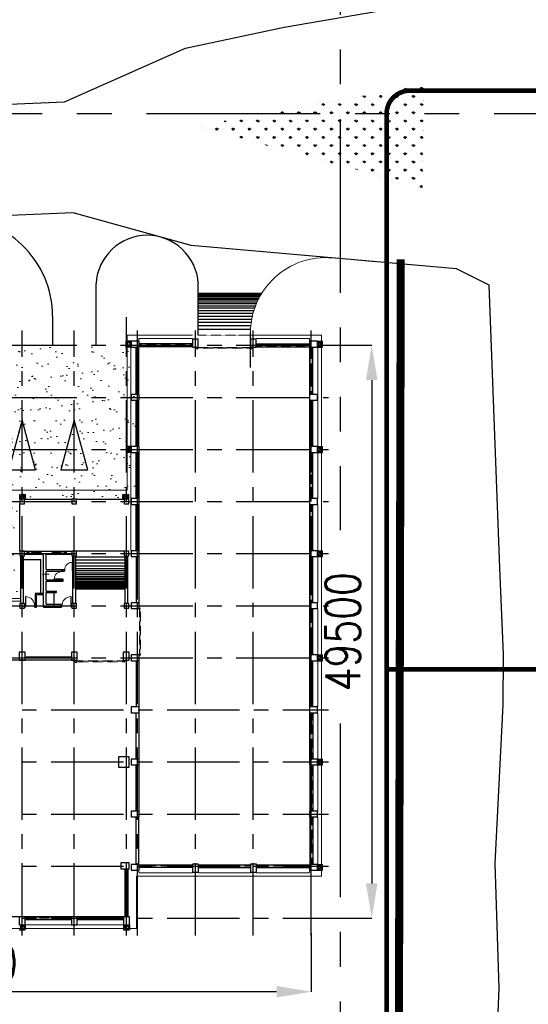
# Model space of a CAD drawing. Header units: inches. Extents: x -4968858 to -265257, y -220693 to 1871410.
# Tile 12 of 256: x -2134105 to -2090212, y 867905 to 952974. Entities that reach past the tile are written whole.
import ezdxf

# ---------------------------------------------------------------- set-up
doc = ezdxf.new("R2010")
doc.units = ezdxf.units.IN
doc.header["$MEASUREMENT"] = 0
doc.header["$PDSIZE"] = 0.25
for name, pattern in [('CENTERX2', [4, 2.5, -0.5, 0.5, -0.5]), ('CONTINOUS', [0]), ('DASHED', [0.75, 0.5, -0.25]), ('HIDDEN', [0.375, 0.25, -0.125]), ('PHANTOM', [2.5, 1.25, -0.25, 0.25, -0.25, 0.25, -0.25])]:
    doc.linetypes.add(name, pattern=pattern)
for name, color, linetype, lineweight in [('CHAJJA', 2, 'DASHED', 13), ('COLUMN', 5, 'Continuous', 25), ('DOOR', 9, 'Continuous', 0), ('fg', 6, 'HIDDEN', 13), ('GLEZING', 131, 'Continuous', 13), ('P', 250, 'Continuous', 100), ('plinth protection wall', 106, 'Continuous', 9), ('RS', 9, 'HIDDEN', 0), ('RWDP', 8, 'Continuous', 13)]:
    doc.layers.add(name, color=color, linetype=linetype, lineweight=lineweight)
for name, color, linetype in [('DIM', 2, 'Continuous'), ('Existing Units', 253, 'Continuous'), ('Features', 8, 'Continuous'), ('garden', 84, 'Continuous'), ('GRID', 8, 'Continuous'), ('grid-20m', 53, 'Continuous'), ('HATCH', 9, 'Continuous'), ('RENF.', 6, 'Continuous'), ('WALL', 6, 'Continuous')]:
    doc.layers.add(name, color=color, linetype=linetype)
doc.styles.add('ROMANS', font='romans.shx', dxfattribs={"width": 0.8})
doc.styles.get("Standard").update_dxf_attribs({"font": 'romans.shx', "height": 1000})
doc.dimstyles.new('1-100', dxfattribs={"dimtxt": 300, "dimasz": 300, "dimexe": 100, "dimexo": 100, "dimgap": 100, "dimtad": 1, "dimdec": 0, "dimzin": 1, "dimdsep": 46, "dimtxsty": 'ROMANS', "dimcen": 300, "dimclrd": 1, "dimclre": 1, "dimclrt": 3, "dimadec": 0, "dimazin": 3, "dimtfac": 1, "dimtdec": 0, "dimtmove": 0, "dimatfit": 3, "dimfxl": 0, "dimfrac": 2, "dimtolj": 1, "dimtzin": 1, "dimlwd": 0, "dimlwe": 0, "dimarcsym": 0})
doc.dimstyles.get("Standard").update_dxf_attribs({"dimtxt": 0.18, "dimasz": 0.18, "dimexe": 0.18, "dimexo": 0.0625, "dimgap": 0.09, "dimtad": 0, "dimtih": 1, "dimtoh": 1, "dimdec": 4, "dimzin": 0, "dimdsep": 46, "dimtxsty": 'Standard', "dimcen": 0.09, "dimadec": 0, "dimazin": 0, "dimtfac": 1, "dimtdec": 4, "dimtofl": 0, "dimtmove": 0, "dimatfit": 3, "dimfxl": 0, "dimtolj": 1, "dimtzin": 0, "dimarcsym": 0})

# ---------------------------------------------------------------- blocks, each defined once
blk = doc.blocks.new('*D88')
at = {"color": 4, "linetype": 'ByBlock', "lineweight": -2}
for p, q in [((-2108248, 924844), (-2103723, 924844)), ((-2103723, 921844), (-2103723, 878344)), ((-2108248, 875344), (-2103723, 875344))]:
    blk.add_line(p, q, dxfattribs=at)
at = {"color": 4, "linetype": 'CONTINOUS', "lineweight": 15}
for points in [[(-2104223, 921844), (-2103223, 921844), (-2103723, 924844)], [(-2104223, 878344), (-2103223, 878344), (-2103723, 875344)]]:
    blk.add_solid(points, dxfattribs=at)
at = {"layer": 'Defpoints', "color": 0, "linetype": 'CONTINOUS', "lineweight": 15}
for p in [(-2108248, 924844), (-2108248, 875344), (-2103723, 875344)]:
    blk.add_point(p, dxfattribs=at)
at = {"color": 2, "linetype": 'CONTINOUS', "lineweight": 15, "insert": (-2106223, 900094), "char_height": 3000, "attachment_point": 5, "rotation": 90, "style": 'ROMANS'}
blk.add_mtext('\\A1;49500', dxfattribs=at)
blk = doc.blocks.new('*D89')
at = {"color": 4, "linetype": 'ByBlock', "lineweight": -2}
for p, q in [((-2169892, 874062), (-2169892, 868993)), ((-2108942, 874062), (-2108942, 868993)), ((-2111942, 868993), (-2166892, 868993))]:
    blk.add_line(p, q, dxfattribs=at)
at = {"color": 4, "linetype": 'CONTINOUS', "lineweight": 15}
for points in [[(-2166892, 869493), (-2166892, 868493), (-2169892, 868993)], [(-2111942, 869493), (-2111942, 868493), (-2108942, 868993)]]:
    blk.add_solid(points, dxfattribs=at)
at = {"layer": 'Defpoints', "color": 0, "linetype": 'CONTINOUS', "lineweight": 15}
for p in [(-2169892, 874062), (-2108942, 874062), (-2169892, 868993)]:
    blk.add_point(p, dxfattribs=at)
at = {"color": 2, "linetype": 'CONTINOUS', "lineweight": 15, "insert": (-2139417, 871493), "char_height": 3000, "attachment_point": 5, "style": 'ROMANS'}
blk.add_mtext('\\A1;60950', dxfattribs=at)
blk = doc.blocks.new('900')
for p, q in [((-900, 0), (-848, 0)), ((-900, 0), (-900, -103)), ((-848, -103), (-848, 0)), ((0, 0), (-52, 0)), ((-52, -103), (-52, 0)), ((0, 0), (0, -103)), ((-900, -103), (-848, -103)), ((-79, -52), (-79, -900)), ((-79, -52), (-52, -52)), ((0, -103), (-52, -103)), ((-52, -103), (-52, -900)), ((-52, -900), (-79, -900))]:
    blk.add_line(p, q)
at = {"extrusion": (0, 0, -1)}
blk.add_arc((72, -124), 776, 270.44329, 1.53223, dxfattribs=at)
blk = doc.blocks.new('A$C412216A9')
at = {"layer": 'Existing Units'}
for points in [[(-147696, 100037, 0), (-123784, 101038, 0), (-113360, 105657, 0), (-104852, 107499, 0), (-85358, 110850, 0), (-79117, 112129, 0), (-61889, 112962, 0), (-19951, 113029, 0), (9683, 113559, 0), (20094, 113664, 0), (37628, 113862, 0), (43734, 115964, 0), (46478, 116563, 0), (47455, 135324, 0), (47403, 145111, 0), (47100, 147410, 0), (39253, 156515, 0)], [(-86390, 21624, 0), (-86272, 24459, 0), (-86635, 35229, 0), (-85947, 48936, 0), (-85900, 53274, 0), (-86219, 60781, 0), (-87147, 85189, 0), (-89972, 86609, 0), (-112854, 88612, 0), (-123062, 91449, 0), (-146974, 90448, 0), (-174998, 90864, 0), (-208232, 91426, 0), (-224284, 91678, 0), (-237449, 91777, 0), (-248444, 90585, 0)]]:
    blk.add_polyline3d(points, dxfattribs=at)
blk = doc.blocks.new('A$C5FA00455')
at = {"layer": 'GLEZING'}
h = blk.add_hatch(dxfattribs=at)
h.set_pattern_fill('AR-SAND', color=256, scale=1000, angle=180, style=0)
h.set_pattern_definition([(217.5, (871918.1, 444928.8), (62.9934, -1926.8238), [0, -1520, 0, -1700, 0, -1625]), (187.5, (871918, 444928.8), (-1769.777, -2822.146), [0, -820, 0, -1370, 0, -525]), (147.5, (873148.1, 444928.8), (-3114.142, -5.659), [0, -500, 0, -1800, 0, -2350]), (137.5, (873148, 444928.8), (-3006.1266, -877.6756), [0, -250, 0, -1180, 0, -1350])])
h.paths.add_polyline_path([(59950, -125), (59950, -13150), (59250, -13150), (58800, -13150), (49900, -13150), (49900, -22275), (45750, -22275), (45750, -8860), (45400, -8875), (41350, -8875), (41350, -4275), (31900, -4275), (31900, -4725), (31900, -8875), (27850, -8775), (27400, -8775), (27400, -22275), (23250, -22275), (23350, -13275), (13625, -13275), (13625, -200)])
at = {"layer": 'HATCH'}
h = blk.add_hatch(dxfattribs=at)
h.set_pattern_fill('ANSI32', color=256, scale=500, angle=360, style=0)
h.set_pattern_definition([(45, (872043.1, 324510.16), (-132.58252, 132.58252), []), (45, (872131.48, 324510.16), (-132.58252, 132.58252), [])])
h.paths.add_polyline_path([(59525, -9250), (59160, -9250), (59160, -9135), (59275, -9135), (59525, -9135)])
h.paths.add_polyline_path([(59275, -9135), (59160, -9135), (59160, -8750), (59525, -8750), (59525, -8865), (59275, -8865)])
at = {"layer": 'CHAJJA', "ltscale": 75}
for p, q in [((64826, 575), (60200, 575)), ((60200, 350), (60200, 575)), ((64825, 525), (64825, 575)), ((70325, 575), (74924, 575)), ((70325, 575), (70325, 525)), ((74924, 350), (74924, 575)), ((59500, -150), (59500, -4500)), ((75650, -150), (75650, -4500)), ((59500, -4500), (59500, -8750)), ((75650, -4500), (75650, -8750)), ((59500, -9250), (59500, -13500)), ((75650, -9250), (75650, -13250)), ((59500, -13500), (59500, -17750)), ((75624, -13250), (75650, -13250)), ((75624, -13750), (75650, -13750)), ((75650, -13750), (75650, -17750)), ((59500, -17750), (59525, -17750)), ((75650, -18250), (75650, -22250)), ((75624, -22250), (75650, -22250)), ((75624, -22750), (75650, -22750)), ((75650, -22750), (75650, -26750)), ((75650, -27250), (75650, -31250)), ((75650, -31250), (75624, -31250)), ((75624, -31750), (75650, -31750)), ((75650, -35750), (75650, -31750)), ((75650, -40250), (75650, -36250)), ((75624, -40250), (75650, -40250)), ((75624, -40750), (75650, -40750)), ((75650, -44850), (75650, -40750)), ((60200, -45350), (60200, -45575)), ((64839, -45575), (60200, -45575)), ((64839, -45525), (64839, -45575)), ((65339, -45525), (65339, -45575)), ((65339, -45575), (69839, -45575)), ((69839, -45525), (69839, -45575)), ((70339, -45525), (70339, -45575)), ((70339, -45575), (74924, -45575)), ((74924, -45350), (74924, -45575)), ((50375, -50075), (54625, -50075)), ((54375, -50075), (58875, -50075))]:
    blk.add_line(p, q, dxfattribs=at)
at = {"layer": 'COLUMN'}
for points in [[(59525, -150), (60225, -150), (60225, 350), (59525, 350)], [(64825, 525), (64825, -175), (65325, -175), (65325, 525)], [(69825, 525), (69825, -175), (70325, -175), (70325, 525)], [(74924, -150), (75624, -150), (75624, 350), (74924, 350)], [(59525, -4750), (60225, -4750), (60225, -4250), (59525, -4250)], [(74924, -4750), (75624, -4750), (75624, -4250), (74924, -4250)], [(59525, -9250), (60225, -9250), (60225, -8750), (59525, -8750)], [(74924, -9250), (75624, -9250), (75624, -8750), (74924, -8750)], [(59525, -13750), (60225, -13750), (60225, -13250), (59525, -13250)], [(74924, -13750), (75624, -13750), (75624, -13250), (74924, -13250)], [(59525, -18250), (60225, -18250), (60225, -17750), (59525, -17750)], [(74924, -18250), (75624, -18250), (75624, -17750), (74924, -17750)], [(59525, -22750), (60225, -22750), (60225, -22250), (59525, -22250)], [(74924, -22750), (75624, -22750), (75624, -22250), (74924, -22250)], [(59525, -27250), (60225, -27250), (60225, -26750), (59525, -26750)], [(74924, -27250), (75624, -27250), (75624, -26750), (74924, -26750)], [(59525, -31750), (60225, -31750), (60225, -31250), (59525, -31250)], [(74924, -31750), (75624, -31750), (75624, -31250), (74924, -31250)], [(59525, -36250), (60225, -36250), (60225, -35750), (59525, -35750)], [(74924, -36250), (75624, -36250), (75624, -35750), (74924, -35750)], [(59525, -40750), (60225, -40750), (60225, -40250), (59525, -40250)], [(74924, -40750), (75624, -40750), (75624, -40250), (74924, -40250)], [(59525, -45350), (60225, -45350), (60225, -44850), (59525, -44850)], [(64839, -44825), (64839, -45525), (65339, -45525), (65339, -44825)], [(69839, -44825), (69839, -45525), (70339, -45525), (70339, -44825)], [(74924, -45350), (75624, -45350), (75624, -44850), (74924, -44850)]]:
    blk.add_lwpolyline(points, close=True, dxfattribs=at)
at = {"layer": 'DIM'}
for points in [[(49925, -13700), (50325, -13700), (50325, -13300), (49925, -13300)], [(54425, -13700), (54825, -13700), (54825, -13300), (54425, -13300)], [(58925, -13700), (59325, -13700), (59325, -13300), (58925, -13300)], [(49925, -18200), (50325, -18200), (50325, -17800), (49925, -17800)], [(54425, -18200), (54825, -18200), (54825, -17800), (54425, -17800)], [(58925, -18200), (59325, -18200), (59325, -17800), (58925, -17800)], [(49925, -22700), (50325, -22700), (50325, -22300), (49925, -22300)], [(54425, -22700), (54825, -22700), (54825, -22300), (54425, -22300)], [(58925, -22700), (59325, -22700), (59325, -22300), (58925, -22300)]]:
    blk.add_lwpolyline(points, close=True, dxfattribs=at)
at = {"layer": 'fg', "ltscale": 75}
for p, q in [((65325, 865), (69825, 865)), ((64825, 50), (60225, 50)), ((69825, 50), (69826, 50)), ((70326, 50), (74924, 50)), ((60025, -4250), (60025, -150)), ((60125, -4250), (60125, -150)), ((64825, -50), (60225, -50)), ((69825, -50), (69826, -50)), ((70326, -50), (74924, -50)), ((75025, -4250), (75025, -150)), ((75125, -4250), (75125, -150)), ((60025, -8750), (60025, -4750)), ((60125, -8750), (60125, -4750)), ((75025, -8750), (75025, -4750)), ((75125, -8750), (75125, -4750)), ((60025, -13250), (60025, -9250)), ((60125, -13250), (60125, -9250)), ((75025, -13250), (75025, -9250)), ((75125, -13250), (75125, -9250)), ((60025, -17750), (60025, -13750)), ((60125, -17750), (60125, -13750)), ((75025, -17750), (75025, -13750)), ((75125, -17750), (75125, -13750)), ((51755, -17911), (50555, -17911)), ((51755, -17951), (50555, -17951)), ((53950, -17911), (52750, -17911)), ((53950, -17951), (52750, -17951)), ((75025, -22250), (75025, -18250)), ((75125, -22250), (75125, -18250)), ((75025, -26750), (75025, -22750)), ((75125, -26750), (75125, -22750)), ((75025, -31250), (75025, -27250)), ((75125, -31250), (75125, -27250)), ((75025, -35750), (75025, -31750)), ((75125, -35750), (75125, -31750)), ((75025, -40250), (75025, -36250)), ((75125, -40250), (75125, -36250)), ((75025, -44850), (75025, -40750)), ((75125, -44850), (75125, -40750)), ((64825, -44950), (60242, -44950)), ((64825, -45050), (60242, -45050)), ((64839, -44950), (64825, -44950)), ((64839, -45050), (64825, -45050)), ((69825, -44950), (65339, -44950)), ((69825, -45050), (65339, -45050)), ((69325, -44950), (69839, -44950)), ((69325, -45050), (69839, -45050)), ((70339, -44950), (74924, -44950)), ((70339, -45050), (74924, -45050)), ((59100, -49375), (59100, -45225)), ((59200, -49375), (59200, -45225)), ((54325, -49450), (50375, -49450)), ((54325, -49550), (50375, -49550)), ((58875, -49450), (54925, -49450)), ((58875, -49550), (54925, -49550))]:
    blk.add_line(p, q, dxfattribs=at)
for points in [[(69960, -177), (65225, -177), (65225, -252), (69960, -252)], [(60252, -22725), (60252, -26775), (60328, -26775), (60328, -22725)], [(58975, -27262), (54775, -27262), (54775, -27337), (58975, -27337)]]:
    blk.add_lwpolyline(points, close=True, dxfattribs=at)
at = {"layer": 'GLEZING', "color": 1}
for p, q in [((50965, -17800), (51345, -18056)), ((51345, -17800), (50965, -18056)), ((53110, -17800), (53490, -18056)), ((53490, -17800), (53110, -18056))]:
    blk.add_line(p, q, dxfattribs=at)
at = {"layer": 'GLEZING'}
for p, q in [((54325, -49375), (54325, -49625)), ((54926, -49373), (54926, -49623))]:
    blk.add_line(p, q, dxfattribs=at)
at = {"layer": 'GLEZING', "color": 1}
for points in [[(51345, -17800), (50965, -17800), (50965, -18056), (51345, -18056)], [(53490, -17800), (53110, -17800), (53110, -18056), (53490, -18056)]]:
    blk.add_lwpolyline(points, close=True, dxfattribs=at)
at = {"layer": 'GRID', "linetype": 'CENTERX2', "ltscale": 2500}
for p, q in [((59125, -51000), (59125, 2433)), ((50125, -51000), (50125, 1281)), ((54625, -51000), (54625, 1281)), ((65075, -51000), (65075, 1281)), ((70075, -51000), (70075, 1281)), ((75075, -51000), (75075, 1281)), ((-1398, 0), (76575, 0)), ((-1398, -4500), (76575, -4500)), ((-1398, -9000), (76575, -9000)), ((-1398, -13500), (76575, -13500)), ((-1398, -18000), (76575, -18000)), ((-1398, -22500), (76575, -22500)), ((60075, -51000), (60075, -22175)), ((-1398, -27000), (76575, -27000)), ((12625, -31500), (76575, -31500)), ((12625, -36000), (76575, -36000)), ((12625, -40500), (76575, -40500)), ((12625, -45000), (76575, -45000)), ((12625, -49500), (76575, -49500))]:
    blk.add_line(p, q, dxfattribs=at)
at = {"layer": 'GRID', "linetype": 'ByBlock', "ltscale": 100}
blk.add_line((60075, -21975), (60075, 1281), dxfattribs=at)
at = {"layer": 'HATCH'}
for p, q in [((70781, 4465), (65325, 4465)), ((70727, 4375), (65325, 4375)), ((70675, 4285), (65325, 4285)), ((70603, 4155), (65325, 4155)), ((70535, 4025), (65325, 4025)), ((70470, 3895), (65325, 3895)), ((70396, 3735), (65325, 3735)), ((70327, 3575), (65325, 3575)), ((70251, 3385), (65325, 3385)), ((70182, 3195), (65325, 3195)), ((70107, 2965), (65325, 2965)), ((70042, 2735), (65325, 2735)), ((69978, 2475), (65325, 2475)), ((69926, 2215), (65325, 2215)), ((69885, 1955), (65325, 1955)), ((69853, 1670), (65325, 1670)), ((69832, 1370), (65325, 1370)), ((59300, -17775), (54850, -17775)), ((50250, -18506), (51725, -18506)), ((51725, -21453), (51725, -18506)), ((59102, -18305), (54750, -18305)), ((59000, -18565), (54750, -18565)), ((59000, -18825), (54750, -18825)), ((59000, -19085), (54750, -19085)), ((59000, -19305), (54750, -19305)), ((59000, -19495), (54750, -19495)), ((59000, -19685), (54750, -19685)), ((59000, -19845), (54750, -19845)), ((59000, -20005), (54750, -20005)), ((59000, -20135), (54750, -20135)), ((59000, -20265), (54750, -20265)), ((59000, -20395), (54750, -20395)), ((59000, -20485), (54750, -20485)), ((59000, -20575), (54750, -20575)), ((59000, -20665), (54750, -20665)), ((59000, -20755), (54750, -20755)), ((59000, -20815), (54750, -20815)), ((59000, -20875), (54750, -20875)), ((59000, -20935), (54750, -20935)), ((59000, -20995), (54750, -20995)), ((59000, -21035), (54750, -21035)), ((59000, -21075), (54750, -21075)), ((52900, -22490), (52900, -21365))]:
    blk.add_line(p, q, dxfattribs=at)
for points in [[(51281, -10765), (50124, -6429), (48967, -10765)], [(55782, -10765), (54625, -6429), (53468, -10765)]]:
    blk.add_lwpolyline(points, close=True, dxfattribs=at)
at = {"layer": 'plinth protection wall'}
for p, q in [((59200, 875), (64825, 875)), ((59200, -12525), (59200, 875)), ((68825, 875), (75950, 875)), ((75950, -44850), (75950, 875)), ((49150, -12525), (59200, -12525)), ((45750, -21865), (50000, -21865)), ((45750, -22115), (50000, -22115)), ((60000, -50375), (60000, -45875)), ((60000, -45875), (75950, -45875)), ((75950, -45875), (75950, -45350)), ((13250, -50375), (60000, -50375))]:
    blk.add_line(p, q, dxfattribs=at)
at = {"layer": 'RENF.'}
for points in [[(49875, -26500), (49875, -27200), (50375, -27200), (50375, -26500)], [(54375, -26500), (54375, -27200), (54875, -27200), (54875, -26500)], [(58850, -26500), (58850, -27200), (59350, -27200), (59350, -26500)], [(58450, -36450), (59350, -36450), (59350, -35550), (58450, -35550)], [(59350, -44725), (58650, -44725), (58650, -45225), (59350, -45225)], [(49875, -49375), (49875, -50075), (50375, -50075), (50375, -49375)], [(54375, -49375), (54375, -50075), (54875, -50075), (54875, -49375)], [(58875, -49375), (58875, -50075), (59375, -50075), (59375, -49375)]]:
    blk.add_lwpolyline(points, close=True, dxfattribs=at)
at = {"layer": 'RS', "linetype": 'ByBlock', "ltscale": 20}
for points in [[(65125, -115), (65125, -315), (65325, -315)], [(70008, -115), (70008, -315), (69808, -315)], [(54675, -27200), (54675, -27400), (54875, -27400)]]:
    blk.add_lwpolyline(points, dxfattribs=at)
at = {"layer": 'RWDP'}
for centre in [(59400, 100), (75749, 100), (59400, -9000), (75749, -9000), (50150, -13175), (59074, -13175), (75749, -18000), (75749, -27000), (75749, -36000), (75749, -45100), (50125, -50200), (59133, -50150)]:
    blk.add_circle(centre, 75, dxfattribs=at)
at = {"layer": 'WALL'}
for p, q in [((59110, -150), (59110, 350)), ((59525, 350), (59110, 350)), ((59225, -35), (59225, 235)), ((59525, 235), (59225, 235)), ((64825, 125), (60225, 125)), ((69825, 125), (69826, 125)), ((70326, 125), (74924, 125)), ((75624, 350), (76039, 350)), ((75624, 235), (75924, 235)), ((75924, -35), (75924, 235)), ((76039, -150), (76039, 350)), ((59525, -150), (59110, -150)), ((59525, -35), (59225, -35)), ((59950, -4250), (59950, -150)), ((60200, -4250), (60200, -150)), ((64825, -125), (60225, -125)), ((70325, -125), (74924, -125)), ((74950, -4250), (74950, -150)), ((75200, -4250), (75200, -150)), ((75624, -35), (75924, -35)), ((75624, -150), (76039, -150)), ((59950, -8750), (59950, -4750)), ((60200, -8750), (60200, -4750)), ((74950, -8750), (74950, -4750)), ((75200, -8750), (75200, -4750)), ((59160, -9250), (59160, -8750)), ((59525, -8750), (59160, -8750)), ((59525, -9250), (59160, -9250)), ((59275, -9135), (59275, -8865)), ((59525, -8865), (59275, -8865)), ((59525, -9135), (59275, -9135)), ((59950, -13250), (59950, -9250)), ((60200, -9250), (60200, -13250)), ((74950, -13250), (74950, -9250)), ((75200, -13250), (75200, -9250)), ((75624, -8750), (76039, -8750)), ((75624, -8865), (75924, -8865)), ((75624, -9135), (75924, -9135)), ((75624, -9250), (76039, -9250)), ((75924, -9135), (75924, -8865)), ((76039, -9250), (76039, -8750)), ((49925, -12885), (50425, -12885)), ((49925, -13300), (49925, -12885)), ((50040, -13000), (50310, -13000)), ((50040, -13300), (50040, -13000)), ((50310, -13300), (50310, -13000)), ((50325, -13300), (54475, -13300)), ((50425, -13300), (50425, -12885)), ((54825, -13300), (58925, -13300)), ((58825, -12885), (59325, -12885)), ((58825, -13300), (58825, -12885)), ((58940, -13000), (59210, -13000)), ((58940, -13300), (58940, -13000)), ((59210, -13300), (59210, -13000)), ((59325, -13300), (59325, -12885)), ((49925, -17800), (49925, -13700)), ((59950, -17750), (59950, -13750)), ((60200, -13750), (60200, -17750)), ((74950, -17750), (74950, -13750)), ((75200, -17750), (75200, -13750)), ((50125, -17800), (54425, -17800)), ((50555, -18056), (50555, -17800)), ((51755, -18056), (51755, -17800)), ((52750, -18056), (52750, -17800)), ((53950, -18056), (53950, -17800)), ((75624, -17750), (76039, -17750)), ((76039, -18250), (76039, -17750)), ((50000, -22300), (50000, -18200)), ((50250, -22300), (50250, -18200)), ((50325, -18056), (51960, -18056)), ((51960, -21453), (51960, -18056)), ((52200, -19381), (52200, -18056)), ((52200, -18056), (54425, -18056)), ((54500, -22300), (54500, -18200)), ((54750, -22300), (54750, -18200)), ((59000, -22300), (59000, -18200)), ((59250, -22300), (59250, -18200)), ((59950, -18250), (59950, -22250)), ((60200, -18250), (60200, -22250)), ((74950, -22250), (74950, -18250)), ((75200, -22250), (75200, -18250)), ((75624, -17865), (75924, -17865)), ((75624, -18135), (75924, -18135)), ((75624, -18250), (76039, -18250)), ((75924, -18135), (75924, -17865)), ((52200, -19381), (53750, -19381)), ((52200, -20256), (52200, -19506)), ((52200, -19506), (53525, -19506)), ((53650, -19506), (53525, -19506)), ((53650, -19506), (53750, -19506)), ((53750, -19381), (53750, -19506)), ((52200, -20256), (53650, -20256)), ((52200, -21240), (52200, -20381)), ((52200, -20381), (53650, -20381)), ((53650, -20381), (53650, -20256)), ((52200, -21240), (53100, -21240)), ((53100, -21365), (53100, -21240)), ((51250, -21453), (51250, -22615)), ((51960, -21453), (51250, -21453)), ((51960, -21568), (51365, -21568)), ((51365, -22615), (51365, -21568)), ((51960, -22615), (51960, -21568)), ((52200, -22375), (52200, -21365)), ((52200, -21365), (53100, -21365)), ((51250, -22615), (51365, -22615)), ((51960, -22615), (53500, -22615)), ((52200, -22375), (53500, -22375)), ((53500, -22615), (53500, -22375)), ((74950, -26750), (74950, -22750)), ((75200, -26750), (75200, -22750)), ((54675, -27200), (45625, -27200)), ((54381, -26950), (50375, -26950)), ((75624, -26750), (76039, -26750)), ((75624, -26865), (75924, -26865)), ((75624, -27135), (75924, -27135)), ((75924, -27135), (75924, -26865)), ((76039, -27250), (76039, -26750)), ((59950, -27250), (59950, -31250)), ((60200, -27250), (60200, -31250)), ((74950, -31250), (74950, -27250)), ((75200, -31250), (75200, -27250)), ((75624, -27250), (76039, -27250)), ((59950, -35750), (59950, -31750)), ((60200, -31750), (60200, -35750)), ((60200, -31750), (60200, -35750)), ((74950, -35750), (74950, -31750)), ((75200, -31750), (75200, -35750)), ((59950, -40250), (59950, -36250)), ((60200, -36250), (60200, -40250)), ((74950, -36250), (74950, -40250)), ((75200, -36250), (75200, -40250)), ((75624, -35750), (76039, -35750)), ((75624, -35865), (75924, -35865)), ((75624, -36135), (75924, -36135)), ((75624, -36250), (76039, -36250)), ((75924, -36135), (75924, -35865)), ((76039, -36250), (76039, -35750)), ((59950, -44850), (59950, -40750)), ((60200, -44850), (60200, -40750)), ((74950, -40750), (74950, -44850)), ((75200, -40750), (75200, -44850)), ((60242, -44875), (64839, -44875)), ((65339, -44875), (69839, -44875)), ((70339, -44875), (74924, -44875)), ((75624, -44850), (76039, -44850)), ((75624, -44965), (75924, -44965)), ((75924, -45235), (75924, -44965)), ((76039, -45350), (76039, -44850)), ((59025, -49375), (59025, -45225)), ((59275, -49375), (59275, -45225)), ((64825, -45125), (60242, -45125)), ((65339, -45125), (69839, -45125)), ((69325, -45125), (69825, -45125)), ((70339, -45125), (74924, -45125)), ((75624, -45235), (75924, -45235)), ((75624, -45350), (76039, -45350)), ((59000, -49375), (41125, -49375)), ((49990, -50075), (49990, -50375)), ((50260, -50075), (50260, -50375)), ((50375, -49625), (54375, -49625)), ((50375, -50075), (50375, -50490)), ((54875, -49625), (58875, -49625)), ((58875, -50075), (58875, -50490)), ((58990, -50075), (58990, -50375)), ((59260, -50075), (59260, -50375)), ((59375, -50075), (59375, -50490)), ((49875, -50490), (50375, -50490)), ((49990, -50375), (50260, -50375)), ((58875, -50490), (59375, -50490)), ((58990, -50375), (59260, -50375))]:
    blk.add_line(p, q, dxfattribs=at)
at = {"layer": 'DOOR'}
for p, xscale, yscale, zscale, rotation in [((53650, -20256), 0.8333333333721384, 0.8333333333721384, 0.8333333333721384, 270), ((54500, -19506), -0.8333333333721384, 0.8333333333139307, 0.8333333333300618, 180)]:
    blk.add_blockref('900', p, dxfattribs=dict(at, xscale=xscale, yscale=yscale, zscale=zscale, rotation=rotation))
at = {"layer": 'DOOR', "rotation": 180}
blk.add_blockref('900', (50350, -22615), dxfattribs=at)
at = {"layer": 'DOOR', "xscale": -1, "rotation": 180}
blk.add_blockref('900', (54400, -22615), dxfattribs=at)
at = {"layer": 'DIM'}
blk.add_leader([(52444, -19778), (51839, -19778)], dimstyle='1-100', dxfattribs=at)

msp = doc.modelspace()

# ---------------------------------------------------------------- hatches: boundary and pattern name
at = {"layer": 'garden', "ltscale": 0.15}
h = msp.add_hatch(dxfattribs=at)
h.set_pattern_fill('GRASS', color=8, scale=1000, style=0)
h.set_pattern_definition([(90, (-3306442.1, 944843.6), (-707.1068, 707.1068), [187.5, -1226.7136]), (45, (-3306442.1, 944843.6), (-707.1068, 707.1068), [187.5, -812.5]), (135, (-3306442.1, 944843.6), (-707.1068, -707.1068), [187.5, -812.5])])
h.paths.add_polyline_path([(-2099241.1, 947334.6), (-2118817.1, 943774.6), (-2099338.1, 938466.6)])
h.paths.add_polyline_path([(-2118870.7, 943649.6), (-2117263.5, 943649.6), (-2117263.5, 944399.6), (-2118870.7, 944399.6)], flags=9)

# ---------------------------------------------------------------- linework, layer by layer
at = {"linetype": 'CONTINOUS', "lineweight": 15}
msp.add_line((-2107125.3, 932390.2), (-2103364.3, 932061), dxfattribs=at)
msp.add_arc((-2107692.1, 925914.9), 6500, 84.997305, 180, dxfattribs=at)
at = {"layer": 'Existing Units', "color": 8, "lineweight": 15, "ltscale": 0.03, "const_width": 695.7}
msp.add_lwpolyline([(-2101216.4, 932282.7), (-2101505.2, 811759.2), (-2133175.8, 811759.2)], dxfattribs=at)
at = {"layer": 'Features', "color": 8, "ltscale": 0.15, "const_width": 400}
for points in [[(-2361542.4, 954843.6), (-2250442.1, 954843.6, -0.4142136), (-2248442.1, 952843.6), (-2248442.1, 861843.6, 0.4142136), (-2246442.1, 859843.6), (-2104442.1, 859843.6, 0.4142136), (-2102442.1, 861843.6), (-2102442.1, 944843.6)], [(-2102442.1, 944843.6, -0.4142136), (-2100442.1, 946843.6), (-1988604.2, 946843.6)]]:
    msp.add_lwpolyline(points, format="xyb", dxfattribs=at)
msp.add_lwpolyline([(-1979609.5, 896853.1), (-2102442.1, 896853.1)], dxfattribs=at)
at = {"layer": 'garden', "color": 8, "ltscale": 0.15, "const_width": 1}
msp.add_lwpolyline([(-2099241.1, 947334.6), (-2099338.1, 938466.6), (-2118817.1, 943774.6), (-2099241.1, 947334.6)], dxfattribs=at)
at = {"layer": 'grid-20m', "linetype": 'PHANTOM', "ltscale": 12000}
for p, q in [((-2106442.1, 1754389.9), (-2106442.1, 908870.8)), ((-2106442.1, 892152.8), (-2106442.1, 635870.7))]:
    msp.add_line(p, q, dxfattribs=at)
at = {"layer": 'grid-20m', "color": 1, "linetype": 'PHANTOM', "ltscale": 12000}
msp.add_line((-488163.4, 944843.6), (-2426613.7, 944843.6), dxfattribs=at)
at = {"layer": 'P', "color": 142, "linetype": 'Continuous', "lineweight": 30}
for p, q in [((-2127517.1, 924843.5), (-2127517.1, 930181.8)), ((-2118692.1, 925708.6), (-2118692.1, 930181.8)), ((-2131267.1, 927355.5), (-2131267.1, 924843.5)), ((-2114192.1, 922919.3), (-2114192.1, 925914.9))]:
    msp.add_line(p, q, dxfattribs=at)
for centre, radius, start, end in [((-2139767.1, 927355.5), 8500, 0, 92.397106), ((-2123104.6, 929923.5), 4420.1, 3.351019, 176.648961)]:
    msp.add_arc(centre, radius, start, end, dxfattribs=at)

# ---------------------------------------------------------------- block references
at = {"linetype": 'CONTINOUS', "lineweight": 15}
for name, p in [('A$C412216A9', (-2006442.1, 844843.6)), ('A$C5FA00455', (-2184017.1, 924843.6))]:
    msp.add_blockref(name, p, dxfattribs=at)

# ---------------------------------------------------------------- dimensions: what is measured, and where the dimension line sits
dim = msp.add_linear_dim(base=(-2103723.5, 875343.6), p1=(-2108248.5, 924843.6), p2=(-2108248.5, 875343.6), angle=90, dimstyle='Standard', override={"dimtxt": 3000, "dimasz": 3000, "dimgap": 1000, "dimtad": 1, "dimtih": 0, "dimtoh": 0, "dimdec": 0, "dimtxsty": 'ROMANS', "dimclrd": 4, "dimclre": 4, "dimclrt": 2, "dimtdec": 0, "dimfxl": 0, "dimarcsym": 1}, dxfattribs=at)
dim.commit()
dim.dimension.update_dxf_attribs({"geometry": '*D88', "text_midpoint": (-2106223.5, 900093.6)})
dim = msp.add_linear_dim(base=(-2169892.1, 868993.4), p1=(-2108942.1, 874062.3), p2=(-2169892.1, 874062.3), dimstyle='Standard', override={"dimtxt": 3000, "dimasz": 3000, "dimgap": 1000, "dimtad": 1, "dimtih": 0, "dimtoh": 0, "dimdec": 0, "dimtxsty": 'ROMANS', "dimclrd": 4, "dimclre": 4, "dimclrt": 2, "dimtdec": 0, "dimfxl": 0, "dimarcsym": 1}, dxfattribs=at)
dim.commit()
dim.dimension.update_dxf_attribs({"geometry": '*D89', "text_midpoint": (-2139417.1, 871493.4)})

doc.saveas('drawing.dxf')
